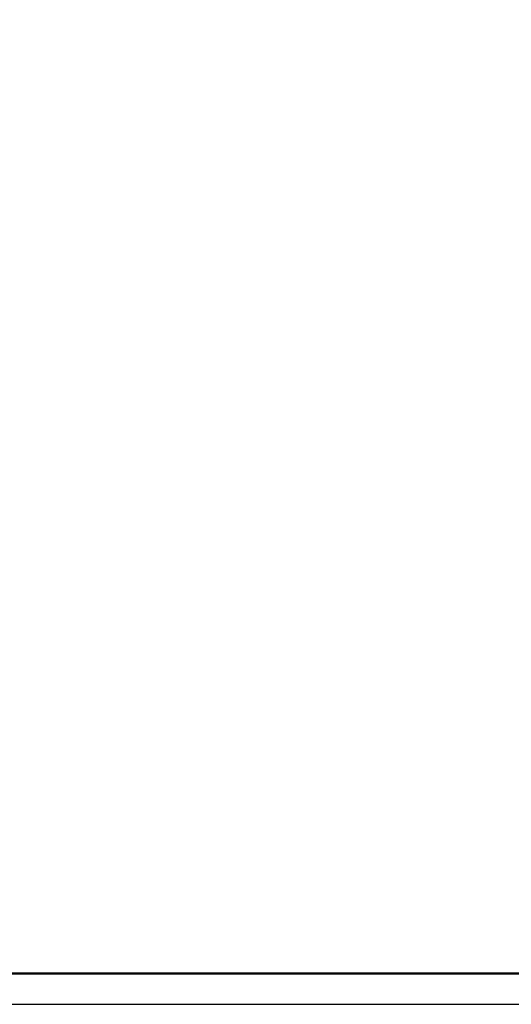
# Model space of a CAD drawing. Header units: millimetres. Extents: x 0 to 61017, y 0 to 42000.
# Tile 4 of 26: x 24347 to 32307, y 0 to 15950. Entities that reach past the tile are written whole.
import ezdxf

# ---------------------------------------------------------------- set-up
doc = ezdxf.new("R2010")
doc.units = ezdxf.units.MM
doc.layers.add('Standard', color=7, linetype='Continuous', lineweight=25)
doc.layers.add('Текст_ общее', color=7, linetype='Continuous', lineweight=25)
doc.styles.add('GOST 2.304-81', font='txt')

msp = doc.modelspace()

# ---------------------------------------------------------------- linework, layer by layer
at = {"layer": 'Standard', "color": 7, "linetype": 'Continuous', "lineweight": 13, "transparency": 33554687}
msp.add_lwpolyline([(0, 0), (59400, 0), (59400, 42000), (0, 42000), (0, 0)], close=True, dxfattribs=at)
at = {"layer": 'Standard', "color": 7, "linetype": 'Continuous', "lineweight": -3, "transparency": 33554687}
msp.add_lwpolyline([(0, 42000), (0, 0), (59400, 0), (59400, 42000), (0, 42000)], dxfattribs=at)
at = {"layer": 'Standard', "color": 7, "linetype": 'Continuous', "lineweight": 25, "transparency": 33554687}
for points in [[(0, 42000), (0, 0), (59400, 0), (59400, 42000), (0, 42000)], [(59400, 42000), (0, 42000), (0, 0), (59400, 0), (59400, 42000)]]:
    msp.add_lwpolyline(points, dxfattribs=at)
at = {"layer": 'Standard', "color": 7, "linetype": 'Continuous', "lineweight": 13, "transparency": 33554687}
msp.add_lwpolyline([(59400, 42000), (0, 42000), (0, 0), (59400, 0), (59400, 42000)], dxfattribs=at)
msp.add_lwpolyline([(59400, 42000), (0, 42000), (0, 0), (59400, 0), (59400, 42000)], dxfattribs=at)
at = {"layer": 'Standard', "color": 7, "linetype": 'Continuous', "lineweight": 50, "transparency": 33554687}
msp.add_lwpolyline([(2000, 41500), (58900, 41500), (58900, 500), (2000, 500), (2000, 41500)], close=True, dxfattribs=at)

# ---------------------------------------------------------------- texts
at = {"layer": 'Текст_ общее', "color": 7, "linetype": 'Continuous', "lineweight": 50, "transparency": 33554687, "insert": (13691, 6416), "char_height": 450, "width": 10170.26, "attachment_point": 7, "style": 'GOST 2.304-81'}
msp.add_mtext('{\\LПринципиальная\\~схема\\~обрамления\\~проёмов}', dxfattribs=at)

doc.saveas('drawing.dxf')
